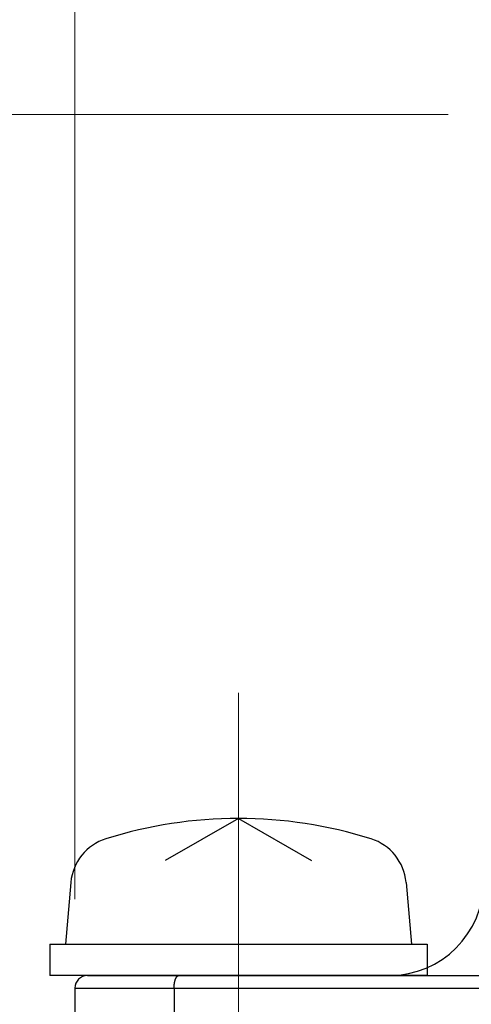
# Model space of a CAD drawing. Header units: millimetres. Extents: x 0 to 594, y 0 to 420.
# Tile 34 of 132: x 160 to 167, y 237 to 253. Entities that reach past the tile are written whole.
import ezdxf

# ---------------------------------------------------------------- set-up
doc = ezdxf.new("R2010")
doc.units = ezdxf.units.MM
doc.header["$LTSCALE"] = 0.257233
doc.linetypes.add('CENTER', pattern=[50.8, 31.75, -6.35, 6.35, -6.35])
doc.layers.add('NoLayerName_001', color=7, linetype='Continuous')
doc.styles.get("Standard").update_dxf_attribs({"font": 'txt', "bigfont": 'extfont2'})
doc.dimstyles.get("Standard").update_dxf_attribs({"dimtxt": 2.5, "dimasz": 2.5, "dimexe": 1, "dimexo": 1, "dimtad": 1, "dimdec": 3, "dimzin": 0, "dimdsep": 46, "dimtxsty": 'Standard', "dimcen": 2.5, "dimadec": 3, "dimazin": 0, "dimtfac": 0.75, "dimtdec": 3, "dimtmove": 0, "dimatfit": 3, "dimfxl": 1, "dimarcsym": 0})

# ---------------------------------------------------------------- blocks, each defined once
blk = doc.blocks.new('_OPEN30')
at = {"color": 0, "linetype": 'ByBlock', "lineweight": -2}
for p, q in [((-1, 0.267949), (0, 0)), ((0, 0), (-1, -0.267949)), ((0, 0), (-1, 0))]:
    blk.add_line(p, q, dxfattribs=at)
blk = doc.blocks.new('*D66')
at = {"layer": 'Defpoints', "color": 0}
for p in [(168.033, 251.652), (149.07, 234.952), (160.683, 234.952)]:
    blk.add_point(p, dxfattribs=at)
at = {"layer": 'NoLayerName_001', "color": 0, "linetype": 'Continuous', "lineweight": 13}
for p, q in [((166.619, 251.652), (147.656, 251.652)), ((149.07, 249.53), (149.07, 237.073)), ((159.269, 234.952), (147.656, 234.952))]:
    blk.add_line(p, q, dxfattribs=at)
at = {"layer": 'NoLayerName_001', "color": 0, "lineweight": 13, "xscale": 2.121340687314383, "yscale": 2.121340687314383, "zscale": 2.121340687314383}
for p, rotation in [((149.07, 251.652), 90), ((149.07, 234.952), 270)]:
    blk.add_blockref('_OPEN30', p, dxfattribs=dict(at, rotation=rotation))
at = {"layer": 'NoLayerName_001', "color": 0, "lineweight": 13, "insert": (145.181, 243.302), "char_height": 4.94979, "attachment_point": 5, "rotation": 90}
blk.add_mtext('\\W0.8000;１７', dxfattribs=at)
blk = doc.blocks.new('*D67')
at = {"layer": 'Defpoints', "color": 0}
for p in [(160.683, 275.378), (160.683, 237.752), (185.683, 237.752)]:
    blk.add_point(p, dxfattribs=at)
at = {"layer": 'NoLayerName_001', "color": 0, "linetype": 'Continuous', "lineweight": 13}
for p, q in [((160.683, 239.166), (160.683, 276.793)), ((185.683, 239.166), (185.683, 276.793)), ((183.562, 275.378), (162.804, 275.378))]:
    blk.add_line(p, q, dxfattribs=at)
at = {"layer": 'NoLayerName_001', "color": 0, "lineweight": 13, "xscale": 2.121340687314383, "yscale": 2.121340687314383, "zscale": 2.121340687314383, "rotation": 180}
blk.add_blockref('_OPEN30', (160.683, 275.378), dxfattribs=at)
at = {"layer": 'NoLayerName_001', "color": 0, "lineweight": 13, "xscale": 2.121340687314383, "yscale": 2.121340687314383, "zscale": 2.121340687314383}
blk.add_blockref('_OPEN30', (185.683, 275.378), dxfattribs=at)
at = {"layer": 'NoLayerName_001', "color": 0, "lineweight": 13, "insert": (173.183, 279.268), "char_height": 4.94979, "attachment_point": 5}
blk.add_mtext('\\W0.8000;25', dxfattribs=at)

msp = doc.modelspace()

# ---------------------------------------------------------------- linework, layer by layer
at = {"layer": 'NoLayerName_001', "color": 2, "linetype": 'CENTER', "lineweight": 13}
msp.add_line((163.2831, 235.4516), (163.2831, 242.4516), dxfattribs=at)
at = {"layer": 'NoLayerName_001', "color": 7, "linetype": 'Continuous', "lineweight": 25}
for p, q in [((163.2831, 240.4516), (162.1202, 239.7802)), ((163.2831, 240.4516), (164.446, 239.7802)), ((160.619, 239.4335), (160.5331, 238.4516)), ((165.9472, 239.4335), (166.0331, 238.4516)), ((160.2831, 238.4516), (160.2831, 237.9516)), ((160.2831, 238.4516), (166.2831, 238.4516)), ((166.2831, 238.4516), (166.2831, 237.9516)), ((166.2831, 237.9516), (160.2831, 237.9516)), ((160.8831, 237.9516), (171.8089, 237.9516)), ((160.6831, 237.7516), (160.6831, 234.9516)), ((162.2602, 237.7516), (162.2602, 234.9516))]:
    msp.add_line(p, q, dxfattribs=at)
at = {"layer": 'NoLayerName_001', "color": 8, "linetype": 'Continuous', "lineweight": 25}
msp.add_line((160.6831, 237.7516), (171.8089, 237.7516), dxfattribs=at)
at = {"layer": 'NoLayerName_001', "color": 7, "linetype": 'Continuous', "lineweight": 25}
for centre, radius, start, end in [((163.2831, 233.4516), 7, 72.47322, 107.52678), ((161.416, 239.3638), 0.8, 107.52678, 175), ((165.1503, 239.3638), 0.8, 5, 72.47322), ((165.6831, 239.4516), 1.5, 270, 0), ((160.8831, 237.7516), 0.2, 90, 180)]:
    msp.add_arc(centre, radius, start, end, dxfattribs=at)
for points, knots in [([(162.2602, 237.7516), (162.2602, 237.7533), (162.2602, 237.7566), (162.2603, 237.7617), (162.2604, 237.7667), (162.2606, 237.7718), (162.2608, 237.7768), (162.2611, 237.7819), (162.2614, 237.7869), (162.2617, 237.792), (162.2621, 237.797), (162.2626, 237.802), (162.2631, 237.8071), (162.2637, 237.8121), (162.2643, 237.8171), (162.265, 237.8221), (162.2658, 237.8271), (162.2666, 237.8321), (162.2674, 237.8371), (162.2683, 237.842), (162.2693, 237.847), (162.2703, 237.8519), (162.2714, 237.8568), (162.2726, 237.8617), (162.2739, 237.8666), (162.2752, 237.8715), (162.2766, 237.8764), (162.2781, 237.8812), (162.2797, 237.886), (162.2814, 237.8907), (162.2831, 237.8955), (162.285, 237.9002), (162.287, 237.9048), (162.2892, 237.9094), (162.2914, 237.9139), (162.2938, 237.9183), (162.2964, 237.9227), (162.2992, 237.9269), (162.3021, 237.931), (162.3053, 237.935), (162.3077, 237.9374), (162.3088, 237.9386)], [0, 0, 0, 0, 0.00504769, 0.01009709, 0.01514791, 0.02019983, 0.02525261, 0.03030597, 0.0353597, 0.04041358, 0.04546743, 0.05052108, 0.05557441, 0.06062729, 0.06567964, 0.0707314, 0.07578253, 0.08083302, 0.08588284, 0.09093196, 0.09598043, 0.10102839, 0.10607612, 0.11112397, 0.11617244, 0.12122166, 0.12627115, 0.13132056, 0.13636989, 0.14141945, 0.14646989, 0.15152166, 0.15657353, 0.1616247, 0.16667554, 0.17172767, 0.17678339, 0.18184003, 0.18689505, 0.1919513, 0.19701749, 0.19701749, 0.19701749, 0.19701749]), ([(162.3088, 237.9386), (162.3101, 237.9398), (162.3125, 237.9422), (162.3165, 237.9452), (162.3209, 237.9479), (162.3255, 237.9499), (162.3305, 237.9513), (162.3339, 237.9514), (162.3355, 237.9516)], [0, 0, 0, 0, 0.005072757, 0.010138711, 0.015210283, 0.020314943, 0.025412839, 0.030469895, 0.030469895, 0.030469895, 0.030469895])]:
    msp.add_open_spline(points, degree=3, knots=knots, dxfattribs=at)

# ---------------------------------------------------------------- dimensions: what is measured, and where the dimension line sits
at = {"layer": 'NoLayerName_001', "color": 3, "linetype": 'Continuous', "lineweight": 13}
for base, p1, p2, angle, text, picture, middle in [((160.6831, 275.3784), (185.6831, 237.7516), (160.6831, 237.7516), 180, '\\W0.8000;<>', '*D67', (173.1831, 275.3784)), ((149.0701, 234.9516), (168.0331, 251.6516), (160.6831, 234.9516), 270, '\\W0.8000;１７', '*D66', (149.0701, 243.3016))]:
    dim = msp.add_linear_dim(base=base, p1=p1, p2=p2, angle=angle, text=text, dimstyle='Standard', override={"dimtxt": 4.949795, "dimasz": 2.121341, "dimexe": 1.414227, "dimexo": 1.414227, "dimgap": 1.414227, "dimzin": 8, "dimblk": 'OPEN30', "dimclrd": 0, "dimclre": 0, "dimclrt": 0, "dimtp": 0, "dimtm": 0, "dimlwd": 13, "dimlwe": 13}, dxfattribs=at)
    dim.commit()
    dim.dimension.update_dxf_attribs({"geometry": picture, "text_midpoint": middle, "dimtype": 160})

doc.saveas('drawing.dxf')
